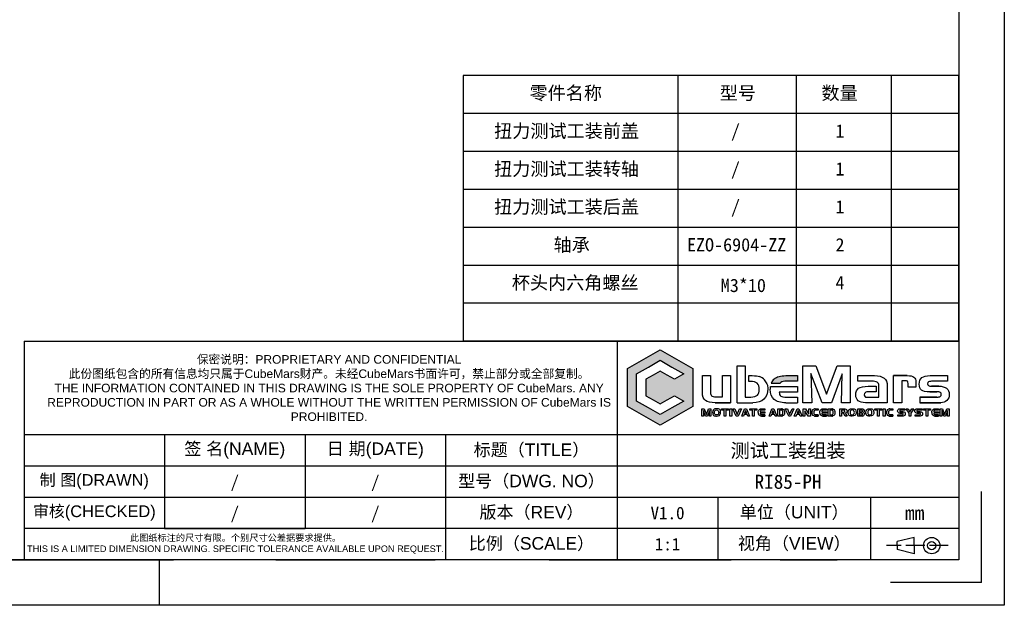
# Model space of a CAD drawing. Header units: inches. Extents: x 191 to 637, y -56 to 259.
# Tile 2 of 3: x 377 to 637, y -56 to 98. Entities that reach past the tile are written whole.
import ezdxf
from ezdxf.enums import TextEntityAlignment as Align

# ---------------------------------------------------------------- set-up
doc = ezdxf.new("R2010")
doc.units = ezdxf.units.IN
doc.linetypes.add('ACAD_ISO02W100', pattern=[15, 12, -3])
doc.layers.add('PDF_图层 1', color=7, linetype='Continuous')
doc.layers.add('尺寸', color=7, linetype='Continuous')
doc.styles.add('gb-s', font='gbeitc.shx', dxfattribs={"bigfont": 'gbcbig.shx'})
doc.styles.add('txt', font='txt.shx', dxfattribs={"bigfont": 'gbcbig.shx'})
doc.styles.add('宋体', font='txt')

# ---------------------------------------------------------------- blocks, each defined once
blk = doc.blocks.new('工程图外发客户模板')
at = {"linetype": 'ByBlock', "lineweight": -3, "true_color": 0x00aeef}
h = blk.add_hatch(color=140, dxfattribs=at)
h.dxf.hatch_style = 1
edge = h.paths.add_edge_path()
edge.add_spline(control_points=[(2070.61, 1510.03), (2069.96, 1510.03), (2069.46, 1509.88), (2069.13, 1509.59)], knot_values=[0, 0, 0, 0, 1, 1, 1, 1], degree=3, periodic=0)
edge.add_arc((2070.03, 1508.56), 1.37, 131.2988, 157.8409)
edge.add_line((2068.76, 1509.08), (2069.9, 1509.08))
edge.add_arc((2070.23, 1508.83), 0.41, 126.2094, 143.6474, ccw=False)
edge.add_spline(control_points=[(2069.99, 1509.16), (2070.12, 1509.26), (2070.38, 1509.31), (2070.75, 1509.31)], knot_values=[0, 0, 0, 0, 1, 1, 1, 1], degree=3, periodic=0)
edge.add_line((2070.75, 1509.31), (2072.14, 1509.31))
edge.add_line((2072.14, 1509.31), (2072.14, 1510.03))
edge.add_line((2072.14, 1510.03), (2070.61, 1510.03))
at = {"layer": 'PDF_图层 1', "linetype": 'ByBlock', "lineweight": -3, "true_color": 0x00aeef, "transparency": 33554559}
h = blk.add_hatch(color=140, dxfattribs=at)
h.paths.add_polyline_path([(2054.52, 1513.35), (2056.62, 1512.14), (2058.72, 1510.93), (2058.72, 1508.51), (2058.72, 1506.09), (2056.62, 1504.88), (2054.52, 1503.67), (2052.43, 1504.88), (2050.33, 1506.09), (2050.33, 1508.51), (2050.33, 1510.93), (2052.43, 1512.14)])
h.paths.add_polyline_path([(2054.52, 1511.99), (2056.03, 1511.12), (2057.54, 1510.25), (2056.35, 1509.56), (2055.44, 1510.09), (2054.52, 1510.62), (2053.61, 1510.09), (2052.7, 1509.56), (2052.7, 1508.51), (2052.7, 1507.45), (2053.61, 1506.92), (2054.52, 1506.4), (2055.44, 1506.92), (2056.35, 1507.45), (2057.54, 1506.77), (2056.03, 1505.9), (2054.52, 1505.03), (2053.02, 1505.9), (2051.51, 1506.77), (2051.51, 1508.51), (2051.51, 1510.25), (2053.02, 1511.12)], flags=16)
at = {"lineweight": -3}
for p, q in [((2098.61, 1633.7), (2098.61, 1480.61)), ((2092.78, 1627.86), (2092.78, 1486.44)), ((1973.04, 1514.43), (1973.04, 1486.44)), ((2049.04, 1514.43), (2049.04, 1486.44)), ((2092.84, 1502.43), (1973.04, 1502.43)), ((1991.04, 1502.43), (1991.04, 1490.43)), ((2009.04, 1502.43), (2009.04, 1490.43)), ((2027.04, 1502.43), (2027.04, 1486.44)), ((2092.78, 1498.43), (1973.04, 1498.43)), ((2095.69, 1483.52), (2095.69, 1495.19)), ((2092.78, 1494.43), (1973.04, 1494.43)), ((2061.91, 1494.43), (2061.91, 1486.44)), ((2081.49, 1494.43), (2081.49, 1486.44)), ((2092.78, 1491.18), (2092.78, 1486.44)), ((2092.78, 1490.43), (1973.04, 1490.43)), ((2087.08, 1489.31), (2084.9, 1488.79)), ((2084.9, 1488.26), (2084.9, 1488.79)), ((2087.08, 1488.26), (2087.08, 1489.31)), ((2084.9, 1488.26), (2084.9, 1487.74)), ((2087.08, 1487.21), (2084.9, 1487.74)), ((2087.08, 1488.26), (2087.08, 1487.21)), ((2092.78, 1486.44), (1887.93, 1486.44)), ((1990.36, 1486.44), (1990.36, 1480.61)), ((2095.69, 1483.52), (2084.03, 1483.52)), ((2098.61, 1480.61), (1882.1, 1480.61))]:
    blk.add_line(p, q, dxfattribs=at)
at = {"linetype": 'ByBlock', "lineweight": -3}
for p, q in [((2064.38, 1506.55), (2064.38, 1511.3)), ((2064.38, 1511.3), (2065.42, 1511.3)), ((2065.42, 1511.3), (2065.42, 1507.29)), ((2065.42, 1511.3), (2065.42, 1511.3)), ((2059.93, 1507.82), (2059.93, 1510.03)), ((2059.93, 1510.03), (2060.97, 1510.03)), ((2060.97, 1510.03), (2060.97, 1507.9)), ((2062.5, 1507.32), (2062.5, 1510.03)), ((2062.5, 1510.03), (2063.55, 1510.03)), ((2063.55, 1510.03), (2063.55, 1506.55)), ((2065.87, 1509.28), (2065.87, 1510.03)), ((2065.87, 1510.03), (2066.32, 1510.03)), ((2070.61, 1510.03), (2072.14, 1510.03)), ((2070.61, 1510.03), (2070.61, 1510.03)), ((2072.14, 1510.03), (2072.14, 1509.31)), ((2079.85, 1509.31), (2079.85, 1510.03)), ((2079.85, 1510.03), (2081.99, 1510.03)), ((2084.42, 1506.55), (2084.42, 1510.03)), ((2089.11, 1510.03), (2091.35, 1510.03)), ((2089.11, 1510.03), (2089.11, 1510.03)), ((2091.35, 1510.03), (2091.35, 1509.31)), ((2066.06, 1509.28), (2065.87, 1509.28)), ((2066.06, 1509.28), (2066.06, 1509.28)), ((2067.89, 1509.5), (2067.89, 1509.5)), ((2068.21, 1508.97), (2068.21, 1508.97)), ((2068.64, 1508.65), (2068.64, 1508.65)), ((2068.64, 1508.65), (2069.78, 1508.65)), ((2068.64, 1508.65), (2068.64, 1508.65)), ((2068.76, 1509.08), (2069.9, 1509.08)), ((2069.13, 1509.59), (2069.13, 1509.59)), ((2069.78, 1508.65), (2071.66, 1508.65)), ((2069.99, 1509.16), (2069.99, 1509.16)), ((2072.14, 1509.31), (2070.75, 1509.31)), ((2071.66, 1508.65), (2072.14, 1508.65)), ((2072.14, 1508.65), (2072.14, 1507.92)), ((2081.59, 1509.31), (2079.85, 1509.31)), ((2081.16, 1508.66), (2082.2, 1508.66)), ((2081.16, 1508.66), (2081.16, 1508.66)), ((2081.59, 1509.31), (2081.59, 1509.31)), ((2082.2, 1508.66), (2082.2, 1507.97)), ((2082.54, 1508.74), (2082.54, 1508.75)), ((2082.55, 1508.74), (2082.54, 1508.74)), ((2082.55, 1507.97), (2082.55, 1508.74)), ((2083.62, 1508.73), (2083.62, 1506.55)), ((2083.62, 1508.73), (2083.62, 1508.73)), ((2085.83, 1509.36), (2085.47, 1509.36)), ((2085.47, 1509.36), (2085.47, 1506.55)), ((2085.83, 1509.36), (2085.83, 1509.36)), ((2086.29, 1508.57), (2086.29, 1509.02)), ((2087.29, 1508.57), (2086.29, 1508.57)), ((2087.29, 1509.16), (2087.29, 1508.57)), ((2087.29, 1509.16), (2087.29, 1509.16)), ((2091.35, 1509.31), (2089.51, 1509.31)), ((2059.93, 1507.82), (2059.93, 1507.82)), ((2061.66, 1507.32), (2062.5, 1507.32)), ((2061.66, 1507.32), (2061.66, 1507.32)), ((2065.42, 1507.29), (2066.14, 1507.29)), ((2072.14, 1507.92), (2069.78, 1507.92)), ((2070.75, 1507.28), (2072.14, 1507.28)), ((2072.14, 1507.28), (2072.14, 1506.55)), ((2081.24, 1507.25), (2082.55, 1507.25)), ((2081.24, 1507.25), (2081.24, 1507.25)), ((2082.2, 1507.97), (2081.31, 1507.97)), ((2082.55, 1507.59), (2082.55, 1507.97)), ((2082.55, 1507.25), (2082.55, 1507.59)), ((2087.78, 1507.28), (2087.78, 1506.55)), ((2064.38, 1506.55), (2066.39, 1506.55)), ((2070.61, 1506.55), (2072.14, 1506.55)), ((2083.62, 1506.55), (2080.81, 1506.55)), ((2085.47, 1506.55), (2084.42, 1506.55)), ((2065.47, 1505.55), (2065.35, 1505.22)), ((2065.35, 1505.22), (2065.6, 1505.22)), ((2065.47, 1505.55), (2065.6, 1505.22)), ((2067.08, 1505.31), (2067.08, 1505.31)), ((2067.29, 1504.9), (2067.29, 1504.9)), ((2067.33, 1505.4), (2067.94, 1505.4)), ((2067.33, 1505.4), (2067.33, 1505.4)), ((2067.94, 1505.23), (2067.33, 1505.23)), ((2067.52, 1505.77), (2067.93, 1505.77)), ((2067.52, 1505.77), (2067.52, 1505.77)), ((2067.93, 1505.61), (2067.55, 1505.61)), ((2067.93, 1505.77), (2067.93, 1505.61)), ((2067.94, 1505.4), (2067.94, 1505.23)), ((2067.94, 1505.01), (2067.94, 1504.85)), ((2068.96, 1505.55), (2068.84, 1505.22)), ((2068.84, 1505.22), (2069.09, 1505.22)), ((2068.96, 1505.55), (2069.09, 1505.22)), ((2069.6, 1504.85), (2069.6, 1505.77)), ((2069.6, 1505.77), (2070.06, 1505.77)), ((2070.09, 1504.85), (2069.6, 1504.85)), ((2070.07, 1505.61), (2069.81, 1505.61)), ((2069.81, 1505.61), (2069.81, 1505.01)), ((2069.81, 1505.01), (2070.08, 1505.01)), ((2070.07, 1505.61), (2070.07, 1505.61)), ((2070.09, 1504.85), (2070.09, 1504.85)), ((2070.09, 1504.85), (2070.09, 1504.85)), ((2070.23, 1505.74), (2070.23, 1505.74)), ((2072.19, 1505.55), (2072.07, 1505.22)), ((2072.07, 1505.22), (2072.32, 1505.22)), ((2072.19, 1505.55), (2072.32, 1505.22)), ((2074.24, 1504.87), (2074.24, 1504.87)), ((2074.77, 1505.6), (2074.39, 1505.6)), ((2074.4, 1505.77), (2074.4, 1505.77)), ((2074.4, 1505.77), (2074.77, 1505.77)), ((2074.4, 1505.77), (2074.4, 1505.77)), ((2074.77, 1505.77), (2074.77, 1505.6)), ((2074.77, 1505.02), (2074.77, 1504.85)), ((2074.96, 1505.31), (2074.96, 1505.31)), ((2075.18, 1504.9), (2075.18, 1504.9)), ((2075.22, 1505.4), (2075.83, 1505.4)), ((2075.22, 1505.4), (2075.22, 1505.4)), ((2075.83, 1505.23), (2075.22, 1505.23)), ((2075.4, 1505.77), (2075.82, 1505.77)), ((2075.4, 1505.77), (2075.4, 1505.77)), ((2075.82, 1505.61), (2075.44, 1505.61)), ((2075.82, 1505.77), (2075.82, 1505.61)), ((2075.83, 1505.4), (2075.83, 1505.23)), ((2075.83, 1505.01), (2075.83, 1504.85)), ((2076.04, 1504.85), (2076.04, 1505.77)), ((2076.04, 1505.77), (2076.51, 1505.77)), ((2076.54, 1504.85), (2076.04, 1504.85)), ((2076.51, 1505.61), (2076.26, 1505.61)), ((2076.26, 1505.61), (2076.26, 1505.01)), ((2076.26, 1505.01), (2076.53, 1505.01)), ((2076.51, 1505.61), (2076.51, 1505.61)), ((2076.54, 1504.85), (2076.54, 1504.85)), ((2076.54, 1504.85), (2076.54, 1504.85)), ((2076.67, 1505.74), (2076.67, 1505.74)), ((2077.53, 1504.85), (2077.53, 1505.77)), ((2077.53, 1505.77), (2078.2, 1505.77)), ((2077.75, 1504.85), (2077.53, 1504.85)), ((2078.03, 1505.62), (2077.75, 1505.62)), ((2077.75, 1505.62), (2077.75, 1505.36)), ((2077.75, 1505.36), (2078.03, 1505.36)), ((2078, 1505.21), (2077.75, 1505.21)), ((2077.75, 1505.21), (2077.75, 1504.85)), ((2078.24, 1504.85), (2078, 1505.21)), ((2078.03, 1505.62), (2078.03, 1505.62)), ((2078.24, 1505.23), (2078.5, 1504.85)), ((2078.5, 1504.85), (2078.24, 1504.85)), ((2078.5, 1504.85), (2078.5, 1504.85)), ((2079.84, 1504.85), (2079.84, 1505.77)), ((2079.84, 1505.77), (2080.42, 1505.77)), ((2080.44, 1504.85), (2079.84, 1504.85)), ((2080.35, 1505.22), (2080.04, 1505.22)), ((2080.04, 1505.22), (2080.04, 1505.01)), ((2080.04, 1505.01), (2080.36, 1505.01)), ((2080.34, 1505.6), (2080.05, 1505.6)), ((2080.05, 1505.6), (2080.05, 1505.38)), ((2080.05, 1505.38), (2080.35, 1505.38)), ((2080.34, 1505.6), (2080.34, 1505.6)), ((2080.35, 1505.22), (2080.35, 1505.22)), ((2080.44, 1504.85), (2080.44, 1504.85)), ((2080.44, 1504.85), (2080.44, 1504.85)), ((2080.62, 1504.93), (2080.62, 1504.93)), ((2083.8, 1504.87), (2083.8, 1504.87)), ((2084.33, 1505.6), (2083.94, 1505.6)), ((2083.96, 1505.77), (2083.96, 1505.77)), ((2083.96, 1505.77), (2084.33, 1505.77)), ((2083.96, 1505.77), (2083.96, 1505.77)), ((2084.33, 1505.77), (2084.33, 1505.6)), ((2084.33, 1505.02), (2084.33, 1504.85)), ((2084.99, 1504.85), (2084.99, 1505.02)), ((2084.99, 1505.02), (2085.53, 1505.02)), ((2085.64, 1504.85), (2084.99, 1504.85)), ((2085.02, 1505.31), (2085.02, 1505.31)), ((2085.25, 1505.77), (2085.87, 1505.77)), ((2085.25, 1505.77), (2085.25, 1505.77)), ((2085.87, 1505.62), (2085.32, 1505.62)), ((2085.64, 1504.85), (2085.64, 1504.85)), ((2085.87, 1505.77), (2085.87, 1505.62)), ((2087.2, 1504.85), (2087.2, 1505.02)), ((2087.2, 1505.02), (2087.74, 1505.02)), ((2087.85, 1504.85), (2087.2, 1504.85)), ((2087.23, 1505.31), (2087.23, 1505.31)), ((2087.45, 1505.77), (2088.08, 1505.77)), ((2087.45, 1505.77), (2087.45, 1505.77)), ((2088.08, 1505.62), (2087.53, 1505.62)), ((2087.85, 1504.85), (2087.85, 1504.85)), ((2088.08, 1505.77), (2088.08, 1505.62)), ((2089.31, 1505.31), (2089.31, 1505.31)), ((2089.53, 1504.9), (2089.53, 1504.9)), ((2089.57, 1505.4), (2090.18, 1505.4)), ((2089.57, 1505.4), (2089.57, 1505.4)), ((2090.18, 1505.23), (2089.57, 1505.23)), ((2089.76, 1505.77), (2090.17, 1505.77)), ((2089.76, 1505.77), (2089.76, 1505.77)), ((2090.17, 1505.61), (2089.79, 1505.61)), ((2090.17, 1505.77), (2090.17, 1505.61)), ((2090.18, 1505.4), (2090.18, 1505.23)), ((2090.18, 1505.01), (2090.18, 1504.85))]:
    blk.add_line(p, q, dxfattribs=at)
at = {"color": 1, "linetype": 'ACAD_ISO02W100', "lineweight": -3, "ltscale": 0.2}
blk.add_line((2091.41, 1488.26), (2083.54, 1488.26), dxfattribs=at)
at = {"linetype": 'ByBlock', "lineweight": -3}
for points in [[(2054.52, 1513.35), (2056.62, 1512.14), (2058.72, 1510.93), (2058.72, 1508.51), (2058.72, 1506.09), (2056.62, 1504.88), (2054.52, 1503.67), (2052.43, 1504.88), (2050.33, 1506.09), (2050.33, 1508.51), (2050.33, 1510.93), (2052.43, 1512.14), (2054.52, 1513.35)], [(2054.52, 1511.99), (2056.03, 1511.12), (2057.54, 1510.25), (2056.35, 1509.56), (2055.44, 1510.09), (2054.52, 1510.62), (2053.61, 1510.09), (2052.7, 1509.56), (2052.7, 1508.51), (2052.7, 1507.45), (2053.61, 1506.92), (2054.52, 1506.4), (2055.44, 1506.92), (2056.35, 1507.45), (2057.54, 1506.77), (2056.03, 1505.9), (2054.52, 1505.03), (2053.02, 1505.9), (2051.51, 1506.77), (2051.51, 1508.51), (2051.51, 1510.25), (2053.02, 1511.12), (2054.52, 1511.99)], [(2072.8, 1511.3), (2074.46, 1511.3), (2075.84, 1507.65), (2077.21, 1511.3), (2078.87, 1511.3), (2078.87, 1506.55), (2077.76, 1506.55), (2077.85, 1510.25), (2076.47, 1506.55), (2075.27, 1506.55), (2073.84, 1510.28), (2073.95, 1506.55), (2072.8, 1506.55), (2072.8, 1511.3)], [(2084.42, 1510.03), (2086.18, 1510.03), (2084.42, 1510.03)], [(2089.28, 1508.68), (2090.23, 1508.68), (2089.28, 1508.68)], [(2087.78, 1507.28), (2089.98, 1507.28), (2087.78, 1507.28)], [(2089.98, 1507.96), (2089.08, 1507.96), (2089.98, 1507.96)], [(2063.55, 1506.55), (2061.58, 1506.55), (2063.55, 1506.55)], [(2090.48, 1506.55), (2087.78, 1506.55), (2090.48, 1506.55)], [(2061.03, 1504.85), (2060.83, 1504.85), (2060.83, 1505.56), (2060.57, 1504.85), (2060.34, 1504.85), (2060.07, 1505.57), (2060.07, 1504.85), (2059.88, 1504.85), (2059.88, 1505.77), (2060.18, 1505.77), (2060.45, 1505.05), (2060.71, 1505.77), (2061.03, 1505.77), (2061.03, 1504.85)], [(2063.29, 1505.62), (2062.95, 1505.62), (2062.95, 1504.85), (2062.74, 1504.85), (2062.74, 1505.62), (2062.4, 1505.62), (2062.4, 1505.77), (2063.29, 1505.77), (2063.29, 1505.62)], [(2063.71, 1504.85), (2063.47, 1504.85), (2063.47, 1505.77), (2063.71, 1505.77), (2063.71, 1504.85)], [(2064.94, 1505.77), (2064.5, 1504.85), (2064.27, 1504.85), (2063.84, 1505.77), (2064.09, 1505.77), (2064.39, 1505.07), (2064.69, 1505.77), (2064.94, 1505.77)], [(2065.98, 1504.85), (2065.75, 1504.85), (2065.67, 1505.06), (2065.29, 1505.06), (2065.2, 1504.85), (2064.98, 1504.85), (2065.35, 1505.77), (2065.58, 1505.77), (2065.98, 1504.85)], [(2066.93, 1505.62), (2066.59, 1505.62), (2066.59, 1504.85), (2066.37, 1504.85), (2066.37, 1505.62), (2066.03, 1505.62), (2066.03, 1505.77), (2066.93, 1505.77), (2066.93, 1505.62)], [(2067.94, 1504.85), (2067.49, 1504.85), (2067.94, 1504.85)], [(2067.53, 1505.01), (2067.94, 1505.01), (2067.53, 1505.01)], [(2069.47, 1504.85), (2069.24, 1504.85), (2069.16, 1505.06), (2068.78, 1505.06), (2068.69, 1504.85), (2068.47, 1504.85), (2068.84, 1505.77), (2069.07, 1505.77), (2069.47, 1504.85)], [(2071.67, 1505.77), (2071.22, 1504.85), (2070.99, 1504.85), (2070.56, 1505.77), (2070.82, 1505.77), (2071.11, 1505.07), (2071.42, 1505.77), (2071.67, 1505.77)], [(2072.7, 1504.85), (2072.47, 1504.85), (2072.39, 1505.06), (2072.01, 1505.06), (2071.93, 1504.85), (2071.7, 1504.85), (2072.08, 1505.77), (2072.3, 1505.77), (2072.7, 1504.85)], [(2073.79, 1504.85), (2073.49, 1504.85), (2073.05, 1505.53), (2073.05, 1504.85), (2072.83, 1504.85), (2072.83, 1505.77), (2073.13, 1505.77), (2073.56, 1505.08), (2073.56, 1505.77), (2073.79, 1505.77), (2073.79, 1504.85)], [(2074.77, 1504.85), (2074.37, 1504.85), (2074.77, 1504.85)], [(2074.4, 1505.02), (2074.77, 1505.02), (2074.4, 1505.02)], [(2075.83, 1504.85), (2075.38, 1504.85), (2075.83, 1504.85)], [(2075.42, 1505.01), (2075.83, 1505.01), (2075.42, 1505.01)], [(2080.68, 1505.54), (2080.68, 1505.53), (2080.68, 1505.54)], [(2082.93, 1505.62), (2082.58, 1505.62), (2082.58, 1504.85), (2082.37, 1504.85), (2082.37, 1505.62), (2082.03, 1505.62), (2082.03, 1505.77), (2082.93, 1505.77), (2082.93, 1505.62)], [(2083.34, 1504.85), (2083.1, 1504.85), (2083.1, 1505.77), (2083.34, 1505.77), (2083.34, 1504.85)], [(2084.33, 1504.85), (2083.92, 1504.85), (2084.33, 1504.85)], [(2083.96, 1505.02), (2084.33, 1505.02), (2083.96, 1505.02)], [(2085.5, 1505.24), (2085.23, 1505.24), (2085.5, 1505.24)], [(2085.33, 1505.4), (2085.63, 1505.4), (2085.33, 1505.4)], [(2087.04, 1505.77), (2086.63, 1505.24), (2086.63, 1504.85), (2086.42, 1504.85), (2086.42, 1505.24), (2086.02, 1505.77), (2086.28, 1505.77), (2086.52, 1505.41), (2086.77, 1505.77), (2087.04, 1505.77)], [(2087.7, 1505.24), (2087.43, 1505.24), (2087.7, 1505.24)], [(2087.54, 1505.4), (2087.84, 1505.4), (2087.54, 1505.4)], [(2089.17, 1505.62), (2088.83, 1505.62), (2088.83, 1504.85), (2088.61, 1504.85), (2088.61, 1505.62), (2088.27, 1505.62), (2088.27, 1505.77), (2089.17, 1505.77), (2089.17, 1505.62)], [(2090.18, 1504.85), (2089.73, 1504.85), (2090.18, 1504.85)], [(2089.77, 1505.01), (2090.18, 1505.01), (2089.77, 1505.01)], [(2091.55, 1504.85), (2091.35, 1504.85), (2091.35, 1505.56), (2091.09, 1504.85), (2090.85, 1504.85), (2090.59, 1505.57), (2090.59, 1504.85), (2090.39, 1504.85), (2090.39, 1505.77), (2090.7, 1505.77), (2090.97, 1505.05), (2091.23, 1505.77), (2091.55, 1505.77), (2091.55, 1504.85)]]:
    blk.add_lwpolyline(points, close=True, dxfattribs=at)
blk.add_lwpolyline([(2080.68, 1505.54, 0.038218), (2080.68, 1505.56), (2080.68, 1505.54, 0.038218)], format="xyb", close=True, dxfattribs=at)
at = {"lineweight": -3}
for radius in [1.05, 0.525]:
    blk.add_circle((2089.31, 1488.26), radius, dxfattribs=at)
at = {"linetype": 'ByBlock', "lineweight": -3}
for centre, radius, start, end in [((2066.81, 1508.55), 1.43, 41.315, 71.2325), ((2066.69, 1508.4), 1.63, 20.4996, 42.4078), ((2071.11, 1508.3), 2.5, 171.8695, 180.1971), ((2070.03, 1508.56), 1.37, 131.2988, 157.8409), ((2070.23, 1508.83), 0.41, 126.2094, 143.6474), ((2067.63, 1505.3), 0.552, 179.3507, 205.7141), ((2067.49, 1505.3), 0.447, 243.3823, 269.9707), ((2070.06, 1505.3), 0.47, 69.3181, 89.8524), ((2070.1, 1505.44), 0.59, 269.4959, 280.1649), ((2074.4, 1505.31), 0.466, 90.0685, 112.4968), ((2074.37, 1505.3), 0.45, 254.163, 269.961), ((2075.51, 1505.3), 0.552, 179.3507, 205.7141), ((2075.38, 1505.3), 0.447, 243.38, 269.9636), ((2076.51, 1505.3), 0.47, 69.3181, 89.8524), ((2076.54, 1505.44), 0.59, 269.4915, 280.1629), ((2080.45, 1505.1), 0.244, 269.0255, 315.2757), ((2080.46, 1505.1), 0.238, 313.6236, 1.005), ((2083.96, 1505.31), 0.466, 90.0687, 112.5057), ((2083.92, 1505.3), 0.45, 254.17, 269.9541), ((2085.22, 1505.56), 0.315, 230.4204, 270.8321), ((2087.43, 1505.56), 0.315, 230.4111, 270.8414), ((2089.87, 1505.3), 0.552, 179.3507, 205.7141), ((2089.73, 1505.3), 0.447, 243.38, 269.9636)]:
    blk.add_arc(centre, radius, start, end, dxfattribs=at)
at = {"layer": 'PDF_图层 1', "linetype": 'ByBlock', "lineweight": -3}
for points in [[(2066.32, 1510.03), (2066.72, 1510.03), (2067.04, 1509.99), (2067.27, 1509.91)], [(2081.99, 1510.03), (2082.53, 1510.03), (2082.94, 1509.92), (2083.21, 1509.71)], [(2086.18, 1510.03), (2086.59, 1510.03), (2086.87, 1509.97), (2087.04, 1509.84)], [(2087.04, 1509.84), (2087.21, 1509.71), (2087.29, 1509.48), (2087.29, 1509.16)], [(2087.71, 1508.94), (2087.71, 1509.32), (2087.83, 1509.59), (2088.05, 1509.77)], [(2088.05, 1509.77), (2088.28, 1509.94), (2088.63, 1510.03), (2089.11, 1510.03)], [(2066.96, 1509.05), (2066.78, 1509.2), (2066.48, 1509.28), (2066.06, 1509.28)], [(2067.22, 1508.27), (2067.22, 1508.63), (2067.13, 1508.89), (2066.96, 1509.05)], [(2068.21, 1508.97), (2068.28, 1508.78), (2068.32, 1508.56), (2068.32, 1508.33)], [(2070.75, 1509.31), (2070.38, 1509.31), (2070.12, 1509.26), (2069.99, 1509.16)], [(2079.95, 1508.41), (2080.19, 1508.58), (2080.6, 1508.66), (2081.16, 1508.66)], [(2082.33, 1509.19), (2082.19, 1509.27), (2081.95, 1509.31), (2081.59, 1509.31)], [(2082.54, 1508.75), (2082.54, 1508.96), (2082.47, 1509.1), (2082.33, 1509.19)], [(2083.21, 1509.71), (2083.48, 1509.49), (2083.62, 1509.16), (2083.62, 1508.73)], [(2086.21, 1509.3), (2086.15, 1509.34), (2086.03, 1509.36), (2085.83, 1509.36)], [(2086.29, 1509.02), (2086.29, 1509.16), (2086.26, 1509.25), (2086.21, 1509.3)], [(2087.99, 1508.17), (2087.81, 1508.32), (2087.71, 1508.57), (2087.71, 1508.94)], [(2088.92, 1509.24), (2088.83, 1509.19), (2088.79, 1509.11), (2088.79, 1508.99)], [(2088.79, 1508.99), (2088.79, 1508.88), (2088.83, 1508.8), (2088.9, 1508.75)], [(2088.9, 1508.75), (2088.98, 1508.7), (2089.11, 1508.68), (2089.28, 1508.68)], [(2089.51, 1509.31), (2089.21, 1509.31), (2089.01, 1509.28), (2088.92, 1509.24)], [(2090.23, 1508.68), (2090.66, 1508.68), (2090.99, 1508.59), (2091.22, 1508.41)], [(2060.32, 1506.85), (2060.06, 1507.05), (2059.93, 1507.38), (2059.93, 1507.82)], [(2060.97, 1507.9), (2060.97, 1507.67), (2061.02, 1507.51), (2061.11, 1507.43)], [(2061.11, 1507.43), (2061.2, 1507.36), (2061.39, 1507.32), (2061.66, 1507.32)], [(2066.14, 1507.29), (2066.54, 1507.29), (2066.82, 1507.37), (2066.98, 1507.52)], [(2066.98, 1507.52), (2067.14, 1507.66), (2067.22, 1507.91), (2067.22, 1508.27)], [(2068.32, 1508.33), (2068.32, 1507.77), (2068.15, 1507.34), (2067.81, 1507.02)], [(2069.12, 1506.99), (2068.79, 1507.28), (2068.62, 1507.72), (2068.62, 1508.29)], [(2069.78, 1507.92), (2069.79, 1507.67), (2069.85, 1507.5), (2069.98, 1507.41)], [(2069.98, 1507.41), (2070.1, 1507.32), (2070.35, 1507.28), (2070.75, 1507.28)], [(2079.59, 1507.55), (2079.59, 1507.95), (2079.71, 1508.23), (2079.95, 1508.41)], [(2079.9, 1506.81), (2079.69, 1506.99), (2079.59, 1507.23), (2079.59, 1507.55)], [(2080.81, 1507.88), (2080.71, 1507.82), (2080.67, 1507.72), (2080.67, 1507.58)], [(2080.67, 1507.58), (2080.67, 1507.46), (2080.71, 1507.37), (2080.78, 1507.32)], [(2080.78, 1507.32), (2080.85, 1507.27), (2081.01, 1507.25), (2081.24, 1507.25)], [(2081.31, 1507.97), (2081.07, 1507.97), (2080.9, 1507.94), (2080.81, 1507.88)], [(2089.08, 1507.96), (2088.54, 1507.96), (2088.18, 1508.03), (2087.99, 1508.17)], [(2090.41, 1507.87), (2090.32, 1507.93), (2090.17, 1507.96), (2089.98, 1507.96)], [(2089.98, 1507.28), (2090.18, 1507.28), (2090.32, 1507.3), (2090.41, 1507.36)], [(2090.54, 1507.61), (2090.54, 1507.73), (2090.5, 1507.82), (2090.41, 1507.87)], [(2090.41, 1507.36), (2090.5, 1507.41), (2090.54, 1507.5), (2090.54, 1507.61)], [(2091.22, 1508.41), (2091.44, 1508.23), (2091.56, 1507.97), (2091.56, 1507.64)], [(2091.56, 1507.64), (2091.56, 1507.32), (2091.46, 1507.05), (2091.26, 1506.85)], [(2061.58, 1506.55), (2061, 1506.55), (2060.58, 1506.65), (2060.32, 1506.85)], [(2067.81, 1507.02), (2067.47, 1506.71), (2067, 1506.55), (2066.39, 1506.55)], [(2070.61, 1506.55), (2069.96, 1506.55), (2069.46, 1506.7), (2069.12, 1506.99)], [(2080.81, 1506.55), (2080.42, 1506.55), (2080.11, 1506.64), (2079.9, 1506.81)], [(2091.26, 1506.85), (2091.05, 1506.65), (2090.79, 1506.55), (2090.48, 1506.55)], [(2067.08, 1505.31), (2067.08, 1505.4), (2067.09, 1505.48), (2067.13, 1505.55)], [(2067.13, 1505.55), (2067.17, 1505.63), (2067.22, 1505.69), (2067.29, 1505.72)], [(2067.29, 1504.9), (2067.22, 1504.93), (2067.17, 1504.99), (2067.13, 1505.06)], [(2067.29, 1505.72), (2067.33, 1505.74), (2067.36, 1505.75), (2067.4, 1505.76)], [(2067.35, 1505.48), (2067.34, 1505.46), (2067.33, 1505.43), (2067.33, 1505.4)], [(2067.33, 1505.23), (2067.33, 1505.2), (2067.34, 1505.18), (2067.35, 1505.15)], [(2067.39, 1505.55), (2067.37, 1505.52), (2067.36, 1505.5), (2067.35, 1505.48)], [(2067.35, 1505.15), (2067.35, 1505.13), (2067.37, 1505.11), (2067.39, 1505.09)], [(2067.46, 1505.6), (2067.44, 1505.59), (2067.42, 1505.57), (2067.39, 1505.55)], [(2067.39, 1505.09), (2067.41, 1505.06), (2067.43, 1505.04), (2067.45, 1505.03)], [(2067.4, 1505.76), (2067.43, 1505.77), (2067.47, 1505.77), (2067.52, 1505.77)], [(2067.45, 1505.03), (2067.48, 1505.02), (2067.5, 1505.01), (2067.53, 1505.01)], [(2067.55, 1505.61), (2067.51, 1505.61), (2067.49, 1505.6), (2067.46, 1505.6)], [(2070.21, 1505.51), (2070.18, 1505.58), (2070.13, 1505.61), (2070.07, 1505.61)], [(2070.08, 1505.01), (2070.14, 1505.01), (2070.19, 1505.04), (2070.22, 1505.1)], [(2070.4, 1505.02), (2070.35, 1504.93), (2070.29, 1504.88), (2070.2, 1504.86)], [(2070.25, 1505.3), (2070.25, 1505.38), (2070.24, 1505.45), (2070.21, 1505.51)], [(2070.22, 1505.1), (2070.24, 1505.16), (2070.25, 1505.22), (2070.25, 1505.3)], [(2070.23, 1505.74), (2070.3, 1505.72), (2070.36, 1505.66), (2070.4, 1505.57)], [(2070.4, 1505.57), (2070.44, 1505.49), (2070.46, 1505.4), (2070.46, 1505.3)], [(2070.46, 1505.3), (2070.46, 1505.19), (2070.44, 1505.1), (2070.4, 1505.02)], [(2074, 1505.3), (2074, 1505.4), (2074.02, 1505.49), (2074.05, 1505.57)], [(2074.06, 1505.03), (2074.02, 1505.11), (2074, 1505.2), (2074, 1505.3)], [(2074.05, 1505.57), (2074.09, 1505.65), (2074.15, 1505.71), (2074.23, 1505.74)], [(2074.24, 1504.87), (2074.17, 1504.89), (2074.1, 1504.95), (2074.06, 1505.03)], [(2074.25, 1505.5), (2074.23, 1505.44), (2074.22, 1505.37), (2074.22, 1505.29)], [(2074.22, 1505.29), (2074.22, 1505.22), (2074.23, 1505.16), (2074.26, 1505.11)], [(2074.39, 1505.6), (2074.33, 1505.6), (2074.28, 1505.56), (2074.25, 1505.5)], [(2074.26, 1505.11), (2074.29, 1505.05), (2074.34, 1505.02), (2074.4, 1505.02)], [(2074.96, 1505.31), (2074.96, 1505.4), (2074.98, 1505.48), (2075.01, 1505.55)], [(2075.01, 1505.55), (2075.05, 1505.63), (2075.11, 1505.69), (2075.18, 1505.72)], [(2075.18, 1504.9), (2075.11, 1504.93), (2075.05, 1504.99), (2075.02, 1505.06)], [(2075.18, 1505.72), (2075.21, 1505.74), (2075.25, 1505.75), (2075.28, 1505.76)], [(2075.23, 1505.48), (2075.22, 1505.46), (2075.22, 1505.43), (2075.22, 1505.4)], [(2075.22, 1505.23), (2075.22, 1505.2), (2075.22, 1505.18), (2075.23, 1505.15)], [(2075.28, 1505.55), (2075.26, 1505.52), (2075.24, 1505.5), (2075.23, 1505.48)], [(2075.23, 1505.15), (2075.24, 1505.13), (2075.25, 1505.11), (2075.27, 1505.09)], [(2075.27, 1505.09), (2075.29, 1505.06), (2075.32, 1505.04), (2075.34, 1505.03)], [(2075.28, 1505.76), (2075.32, 1505.77), (2075.36, 1505.77), (2075.4, 1505.77)], [(2075.35, 1505.6), (2075.33, 1505.59), (2075.3, 1505.57), (2075.28, 1505.55)], [(2075.34, 1505.03), (2075.36, 1505.02), (2075.39, 1505.01), (2075.42, 1505.01)], [(2075.44, 1505.61), (2075.4, 1505.61), (2075.37, 1505.6), (2075.35, 1505.6)], [(2076.66, 1505.51), (2076.63, 1505.58), (2076.58, 1505.61), (2076.51, 1505.61)], [(2076.53, 1505.01), (2076.59, 1505.01), (2076.63, 1505.04), (2076.66, 1505.1)], [(2076.84, 1505.02), (2076.8, 1504.93), (2076.73, 1504.88), (2076.65, 1504.86)], [(2076.7, 1505.3), (2076.7, 1505.38), (2076.69, 1505.45), (2076.66, 1505.51)], [(2076.66, 1505.1), (2076.69, 1505.16), (2076.7, 1505.22), (2076.7, 1505.3)], [(2076.67, 1505.74), (2076.75, 1505.72), (2076.81, 1505.66), (2076.85, 1505.57)], [(2076.91, 1505.3), (2076.91, 1505.19), (2076.89, 1505.1), (2076.84, 1505.02)], [(2076.85, 1505.57), (2076.89, 1505.49), (2076.91, 1505.4), (2076.91, 1505.3)], [(2078.16, 1505.58), (2078.12, 1505.61), (2078.08, 1505.62), (2078.03, 1505.62)], [(2078.03, 1505.36), (2078.07, 1505.36), (2078.11, 1505.37), (2078.14, 1505.39)], [(2078.14, 1505.39), (2078.18, 1505.41), (2078.2, 1505.44), (2078.2, 1505.48)], [(2078.2, 1505.48), (2078.2, 1505.53), (2078.19, 1505.56), (2078.16, 1505.58)], [(2078.2, 1505.77), (2078.28, 1505.77), (2078.34, 1505.74), (2078.39, 1505.69)], [(2078.41, 1505.31), (2078.36, 1505.27), (2078.31, 1505.24), (2078.24, 1505.23)], [(2078.39, 1505.69), (2078.44, 1505.63), (2078.47, 1505.56), (2078.47, 1505.48)], [(2078.47, 1505.48), (2078.47, 1505.41), (2078.45, 1505.36), (2078.41, 1505.31)], [(2078.62, 1505.33), (2078.62, 1505.47), (2078.66, 1505.58), (2078.74, 1505.66)], [(2078.75, 1504.94), (2078.66, 1505.02), (2078.62, 1505.15), (2078.62, 1505.33)], [(2078.74, 1505.66), (2078.83, 1505.75), (2078.96, 1505.79), (2079.13, 1505.79)], [(2079.13, 1504.84), (2078.96, 1504.84), (2078.84, 1504.87), (2078.75, 1504.94)], [(2078.91, 1505.53), (2078.87, 1505.48), (2078.85, 1505.41), (2078.85, 1505.32)], [(2078.85, 1505.32), (2078.85, 1505.22), (2078.87, 1505.15), (2078.9, 1505.1)], [(2078.9, 1505.1), (2078.94, 1505.03), (2079.02, 1505), (2079.14, 1505)], [(2079.12, 1505.63), (2079.03, 1505.63), (2078.96, 1505.59), (2078.91, 1505.53)], [(2079.34, 1505.54), (2079.29, 1505.6), (2079.22, 1505.63), (2079.12, 1505.63)], [(2079.13, 1505.79), (2079.32, 1505.79), (2079.45, 1505.75), (2079.53, 1505.67)], [(2079.49, 1504.93), (2079.41, 1504.87), (2079.29, 1504.84), (2079.13, 1504.84)], [(2079.14, 1505), (2079.24, 1505), (2079.31, 1505.03), (2079.35, 1505.1)], [(2079.4, 1505.32), (2079.4, 1505.41), (2079.38, 1505.48), (2079.34, 1505.54)], [(2079.35, 1505.1), (2079.38, 1505.15), (2079.4, 1505.22), (2079.4, 1505.32)], [(2079.63, 1505.31), (2079.63, 1505.14), (2079.59, 1505.01), (2079.49, 1504.93)], [(2079.53, 1505.67), (2079.6, 1505.59), (2079.63, 1505.47), (2079.63, 1505.31)], [(2080.41, 1505.57), (2080.39, 1505.59), (2080.37, 1505.6), (2080.34, 1505.6)], [(2080.35, 1505.38), (2080.38, 1505.38), (2080.4, 1505.39), (2080.42, 1505.41)], [(2080.43, 1505.19), (2080.41, 1505.21), (2080.38, 1505.22), (2080.35, 1505.22)], [(2080.36, 1505.01), (2080.39, 1505.01), (2080.41, 1505.02), (2080.43, 1505.04)], [(2080.44, 1505.48), (2080.44, 1505.52), (2080.43, 1505.54), (2080.41, 1505.57)], [(2080.42, 1505.77), (2080.49, 1505.77), (2080.54, 1505.75), (2080.59, 1505.71)], [(2080.42, 1505.41), (2080.43, 1505.43), (2080.44, 1505.46), (2080.44, 1505.48)], [(2080.45, 1505.11), (2080.45, 1505.14), (2080.45, 1505.17), (2080.43, 1505.19)], [(2080.43, 1505.04), (2080.45, 1505.06), (2080.45, 1505.08), (2080.45, 1505.11)], [(2080.64, 1505.4), (2080.62, 1505.36), (2080.59, 1505.33), (2080.54, 1505.31)], [(2080.54, 1505.31), (2080.59, 1505.29), (2080.62, 1505.27), (2080.65, 1505.23)], [(2080.59, 1505.71), (2080.64, 1505.68), (2080.67, 1505.62), (2080.68, 1505.56)], [(2080.68, 1505.53), (2080.68, 1505.48), (2080.67, 1505.44), (2080.64, 1505.4)], [(2080.65, 1505.23), (2080.68, 1505.19), (2080.69, 1505.15), (2080.69, 1505.1)], [(2080.88, 1505.33), (2080.88, 1505.47), (2080.92, 1505.58), (2081, 1505.66)], [(2081.01, 1504.94), (2080.92, 1505.02), (2080.88, 1505.15), (2080.88, 1505.33)], [(2081, 1505.66), (2081.08, 1505.75), (2081.21, 1505.79), (2081.39, 1505.79)], [(2081.39, 1504.84), (2081.22, 1504.84), (2081.09, 1504.87), (2081.01, 1504.94)], [(2081.17, 1505.53), (2081.13, 1505.48), (2081.11, 1505.41), (2081.11, 1505.32)], [(2081.11, 1505.32), (2081.11, 1505.22), (2081.12, 1505.15), (2081.16, 1505.1)], [(2081.16, 1505.1), (2081.2, 1505.03), (2081.28, 1505), (2081.4, 1505)], [(2081.38, 1505.63), (2081.29, 1505.63), (2081.22, 1505.59), (2081.17, 1505.53)], [(2081.59, 1505.54), (2081.55, 1505.6), (2081.47, 1505.63), (2081.38, 1505.63)], [(2081.39, 1505.79), (2081.58, 1505.79), (2081.71, 1505.75), (2081.79, 1505.67)], [(2081.74, 1504.93), (2081.66, 1504.87), (2081.55, 1504.84), (2081.39, 1504.84)], [(2081.4, 1505), (2081.5, 1505), (2081.57, 1505.03), (2081.61, 1505.1)], [(2081.66, 1505.32), (2081.66, 1505.41), (2081.64, 1505.48), (2081.59, 1505.54)], [(2081.61, 1505.1), (2081.64, 1505.15), (2081.66, 1505.22), (2081.66, 1505.32)], [(2081.89, 1505.31), (2081.89, 1505.14), (2081.84, 1505.01), (2081.74, 1504.93)], [(2081.79, 1505.67), (2081.86, 1505.59), (2081.89, 1505.47), (2081.89, 1505.31)], [(2083.55, 1505.3), (2083.55, 1505.4), (2083.57, 1505.49), (2083.61, 1505.57)], [(2083.62, 1505.03), (2083.57, 1505.11), (2083.55, 1505.2), (2083.55, 1505.3)], [(2083.61, 1505.57), (2083.65, 1505.65), (2083.71, 1505.71), (2083.78, 1505.74)], [(2083.8, 1504.87), (2083.72, 1504.89), (2083.66, 1504.95), (2083.62, 1505.03)], [(2083.81, 1505.5), (2083.79, 1505.44), (2083.78, 1505.37), (2083.78, 1505.29)], [(2083.78, 1505.29), (2083.78, 1505.22), (2083.79, 1505.16), (2083.82, 1505.11)], [(2083.94, 1505.6), (2083.88, 1505.6), (2083.84, 1505.56), (2083.81, 1505.5)], [(2083.82, 1505.11), (2083.85, 1505.05), (2083.9, 1505.02), (2083.96, 1505.02)], [(2084.93, 1505.5), (2084.93, 1505.58), (2084.96, 1505.65), (2085.02, 1505.7)], [(2085.02, 1505.31), (2084.96, 1505.36), (2084.93, 1505.42), (2084.93, 1505.5)], [(2085.02, 1505.7), (2085.08, 1505.75), (2085.15, 1505.77), (2085.25, 1505.77)], [(2085.24, 1505.59), (2085.22, 1505.56), (2085.21, 1505.54), (2085.21, 1505.51)], [(2085.21, 1505.51), (2085.21, 1505.48), (2085.22, 1505.45), (2085.24, 1505.43)], [(2085.32, 1505.62), (2085.29, 1505.62), (2085.27, 1505.61), (2085.24, 1505.59)], [(2085.24, 1505.43), (2085.27, 1505.41), (2085.3, 1505.4), (2085.33, 1505.4)], [(2085.66, 1505.12), (2085.66, 1505.2), (2085.61, 1505.24), (2085.5, 1505.24)], [(2085.53, 1505.02), (2085.57, 1505.02), (2085.6, 1505.03), (2085.62, 1505.04)], [(2085.62, 1505.04), (2085.65, 1505.06), (2085.66, 1505.09), (2085.66, 1505.12)], [(2085.63, 1505.4), (2085.72, 1505.4), (2085.8, 1505.38), (2085.85, 1505.33)], [(2085.85, 1504.94), (2085.79, 1504.88), (2085.73, 1504.85), (2085.64, 1504.85)], [(2085.85, 1505.33), (2085.9, 1505.28), (2085.93, 1505.22), (2085.93, 1505.14)], [(2085.93, 1505.14), (2085.93, 1505.06), (2085.9, 1504.99), (2085.85, 1504.94)], [(2087.14, 1505.5), (2087.14, 1505.58), (2087.17, 1505.65), (2087.23, 1505.7)], [(2087.23, 1505.31), (2087.17, 1505.36), (2087.14, 1505.42), (2087.14, 1505.5)], [(2087.23, 1505.7), (2087.28, 1505.75), (2087.36, 1505.77), (2087.45, 1505.77)], [(2087.45, 1505.59), (2087.43, 1505.56), (2087.41, 1505.54), (2087.41, 1505.51)], [(2087.41, 1505.51), (2087.41, 1505.48), (2087.43, 1505.45), (2087.45, 1505.43)], [(2087.53, 1505.62), (2087.5, 1505.62), (2087.48, 1505.61), (2087.45, 1505.59)], [(2087.45, 1505.43), (2087.48, 1505.41), (2087.5, 1505.4), (2087.54, 1505.4)], [(2087.87, 1505.12), (2087.87, 1505.2), (2087.82, 1505.24), (2087.7, 1505.24)], [(2087.74, 1505.02), (2087.77, 1505.02), (2087.8, 1505.03), (2087.83, 1505.04)], [(2087.83, 1505.04), (2087.86, 1505.06), (2087.87, 1505.09), (2087.87, 1505.12)], [(2087.84, 1505.4), (2087.93, 1505.4), (2088, 1505.38), (2088.06, 1505.33)], [(2088.06, 1504.94), (2088, 1504.88), (2087.93, 1504.85), (2087.85, 1504.85)], [(2088.06, 1505.33), (2088.11, 1505.28), (2088.14, 1505.22), (2088.14, 1505.14)], [(2088.14, 1505.14), (2088.14, 1505.06), (2088.11, 1504.99), (2088.06, 1504.94)], [(2089.31, 1505.31), (2089.31, 1505.4), (2089.33, 1505.48), (2089.37, 1505.55)], [(2089.37, 1505.55), (2089.41, 1505.63), (2089.46, 1505.69), (2089.53, 1505.72)], [(2089.53, 1504.9), (2089.46, 1504.93), (2089.41, 1504.99), (2089.37, 1505.06)], [(2089.53, 1505.72), (2089.57, 1505.74), (2089.6, 1505.75), (2089.64, 1505.76)], [(2089.58, 1505.48), (2089.58, 1505.46), (2089.57, 1505.43), (2089.57, 1505.4)], [(2089.57, 1505.23), (2089.57, 1505.2), (2089.58, 1505.18), (2089.58, 1505.15)], [(2089.63, 1505.55), (2089.61, 1505.52), (2089.59, 1505.5), (2089.58, 1505.48)], [(2089.58, 1505.15), (2089.59, 1505.13), (2089.61, 1505.11), (2089.63, 1505.09)], [(2089.7, 1505.6), (2089.68, 1505.59), (2089.65, 1505.57), (2089.63, 1505.55)], [(2089.63, 1505.09), (2089.65, 1505.06), (2089.67, 1505.04), (2089.69, 1505.03)], [(2089.64, 1505.76), (2089.67, 1505.77), (2089.71, 1505.77), (2089.76, 1505.77)], [(2089.69, 1505.03), (2089.71, 1505.02), (2089.74, 1505.01), (2089.77, 1505.01)], [(2089.79, 1505.61), (2089.75, 1505.61), (2089.72, 1505.6), (2089.7, 1505.6)]]:
    blk.add_open_spline(points, degree=3, dxfattribs=at)
at = {"layer": 'PDF_图层 1', "color": 0, "linetype": 'ByBlock', "lineweight": -3}
blk.add_open_spline([(2069.13, 1509.59), (2069.46, 1509.88), (2069.96, 1510.03), (2070.61, 1510.03)], degree=3, dxfattribs=at)
at = {"layer": 'PDF_图层 1', "linetype": 'ByBlock', "lineweight": -3}
for points in [[(2062.11, 1504.93), (2062.03, 1504.87), (2061.91, 1504.84), (2061.76, 1504.84), (2061.59, 1504.84), (2061.46, 1504.87), (2061.38, 1504.94), (2061.29, 1505.02), (2061.25, 1505.15), (2061.25, 1505.33), (2061.25, 1505.47), (2061.29, 1505.58), (2061.37, 1505.66), (2061.45, 1505.75), (2061.58, 1505.79), (2061.76, 1505.79), (2061.95, 1505.79), (2062.08, 1505.75), (2062.16, 1505.67), (2062.23, 1505.59), (2062.26, 1505.47), (2062.26, 1505.31), (2062.26, 1505.14), (2062.21, 1505.01), (2062.11, 1504.93)], [(2061.96, 1505.54), (2061.91, 1505.6), (2061.84, 1505.63), (2061.75, 1505.63), (2061.65, 1505.63), (2061.58, 1505.59), (2061.54, 1505.53), (2061.5, 1505.48), (2061.48, 1505.41), (2061.48, 1505.32), (2061.48, 1505.22), (2061.49, 1505.15), (2061.52, 1505.1), (2061.57, 1505.03), (2061.65, 1505), (2061.77, 1505), (2061.87, 1505), (2061.94, 1505.03), (2061.98, 1505.1), (2062.01, 1505.15), (2062.03, 1505.22), (2062.03, 1505.32), (2062.03, 1505.41), (2062, 1505.48), (2061.96, 1505.54)]]:
    blk.add_open_spline(points, degree=3, knots=[0, 0, 0, 0, 1, 1, 1, 2, 2, 2, 3, 3, 3, 4, 4, 4, 5, 5, 5, 6, 6, 6, 7, 7, 7, 8, 8, 8, 8], dxfattribs=at)
at = {"layer": '尺寸'}
for p, q in [((1973.04, 1514.43), (2092.78, 1514.43)), ((2092.78, 1502.43), (2092.78, 1498.43)), ((1991.04, 1498.43), (1991.04, 1494.43)), ((1991.04, 1494.43), (1991.04, 1490.43)), ((2061.91, 1494.43), (2049.04, 1494.43)), ((1991.04, 1490.43), (2009.04, 1490.43)), ((2049.04, 1490.43), (2049.04, 1486.44)), ((1963.02, 1486.44), (1977.6, 1486.44)), ((1977.6, 1486.44), (1992.18, 1486.44)), ((2005.3, 1486.44), (2025.71, 1486.44)), ((2040.29, 1486.44), (2063.62, 1486.44)), ((2055.33, 1486.44), (2062.62, 1486.44)), ((2069.91, 1486.44), (2077.2, 1486.44))]:
    blk.add_line(p, q, dxfattribs=at)
at = {"color": 0, "lineweight": 13, "attachment_point": 5, "style": '宋体'}
for s, insert, char_height, width in [('保密说明：{\\fArial|b0|i0|c134|p34;PROPRIETARY AND CONFIDENTIAL}\\P此份图纸包含的所有信息均只属于{\\fArial|b0|i0|c134|p34;CubeMars}财产。未经{\\fArial|b0|i0|c134|p34;CubeMars}书面许可，禁止部分或全部复制。{\\fArial|b0|i0|c134|p34;^JTHE INFORMATION CONTAINED IN THIS DRAWING IS THE SOLE PROPERTY OF CubeMars. ANY REPRODUCTION IN PART OR AS A WHOLE WITHOUT THE WRITTEN PERMISSION OF CubeMars IS PROHIBITED.}', (2012.12, 1508.43), 1.1, 73.8339), ('此图纸标注的尺寸有限。个别尺寸公差据要求提供。{\\fArial|b0|i0|c134|p34;\\PTHIS IS A LIMITED DIMENSION DRAWING. SPECIFIC TOLERANCE AVAILABLE UPON REQUEST.}', (2000.13, 1488.44), 0.84, 53.8097)]:
    blk.add_mtext(s, dxfattribs=dict(at, insert=insert, char_height=char_height, width=width))
at = {"lineweight": -3, "attachment_point": 5, "style": 'txt'}
for s, insert, char_height, width in [('{\\fSimSun|b0|i0|c134|p2;签\\fArial|b0|i0|c0|p34; \\fSimSun|b0|i0|c134|p2;名\\fArial|b0|i0|c0|p34;(NAME)}', (2000.04, 1500.43), 1.6, 18), ('{\\fSimSun|b0|i0|c134|p2;\\C0;日\\fArial|b0|i0|c0|p34; \\fSimSun|b0|i0|c134|p2;期\\fArial|b0|i0|c0|p34;(DATE)}', (2018.04, 1500.43), 1.6, 18), ('{\\fSimSun|b0|i0|c134|p2;\\C0;标题（\\fArial|b0|i0|c0|p34;TITLE\\fSimSun|b0|i0|c134|p2;）\\fArial|b0|i0|c0|p34; }', (2038.04, 1500.43), 1.6, 22), ('{\\fSimSun|b0|i0|c134|p2;\\C0;制\\fArial|b0|i0|c0|p34; \\fSimSun|b0|i0|c134|p2;图\\fArial|b0|i0|c0|p34;(DRAWN)}', (1982.04, 1496.44), 1.5, 18), ('{\\fSimSun|b0|i0|c134|p2;\\C0;型号（\\fArial|b0|i0|c0|p34;DWG. NO\\fSimSun|b0|i0|c134|p2;）\\fArial|b0|i0|c0|p34; }', (2038.04, 1496.43), 1.6, 22), ('{\\fSimSun|b0|i0|c134|p2;\\C0;审核\\fArial|b0|i0|c0|p34;(CHECKED)}', (1982.04, 1492.43), 1.5, 18), ('{\\fSimSun|b0|i0|c134|p2;\\C0;版本（\\fArial|b0|i0|c0|p34;REV\\fSimSun|b0|i0|c134|p2;）}', (2038.04, 1492.44), 1.6, 22), ('{\\fSimSun|b0|i0|c134|p2;\\C0;单位（\\fArial|b0|i0|c0|p34;UNIT\\fSimSun|b0|i0|c134|p2;）}', (2071.7, 1492.44), 1.6, 19.58), ('{\\fSimSun|b0|i0|c134|p2;\\C0;mm}', (2087.13, 1492.44), 1.8225, 11.29), ('{\\fSimSun|b0|i0|c134|p2;\\C0;比例（\\fArial|b0|i0|c0|p34;SCALE\\fSimSun|b0|i0|c134|p2;）}', (2038.04, 1488.44), 1.6, 22), ('{\\fSimSun|b0|i0|c134|p2;\\C0;视角（\\fArial|b0|i0|c0|p34;VIEW\\fSimSun|b0|i0|c134|p2;）}', (2071.7, 1488.44), 1.6, 19.58)]:
    blk.add_mtext(s, dxfattribs=dict(at, insert=insert, char_height=char_height, width=width))
at = {"layer": '尺寸', "style": '宋体'}
for tag, p in [('BT', (2070.91, 1500.43)), ('ZTRY', (2000.04, 1496.43)), ('ZTRQ', (2018.04, 1496.43)), ('XH', (2070.91, 1496.43)), ('SHRY', (2000.04, 1492.43)), ('SHRQ', (2018.04, 1492.43)), ('BB', (2055.47, 1492.43)), ('BL', (2055.47, 1488.44))]:
    blk.add_attdef(tag, text='', height=2, dxfattribs=at).set_placement(p, align=Align.MIDDLE_CENTER)

msp = doc.modelspace()

# ---------------------------------------------------------------- linework, layer by layer
for p, q in [((624.889, 83.441), (494.301, 83.441)), ((494.301, 83.441), (494.301, 13.441)), ((550.839, 83.441), (550.839, 13.441)), ((582.062, 83.441), (582.062, 13.441)), ((607.062, 83.441), (607.062, 13.441)), ((624.889, 13.441), (624.889, 83.441)), ((624.889, 73.441), (494.301, 73.441)), ((624.889, 63.441), (494.301, 63.441)), ((624.889, 53.441), (494.301, 53.441)), ((624.889, 43.441), (494.301, 43.441)), ((624.889, 33.441), (494.301, 33.441)), ((624.889, 23.441), (494.301, 23.441)), ((624.889, 13.441), (494.301, 13.441))]:
    msp.add_line(p, q)

# ---------------------------------------------------------------- block references
at = {"layer": '尺寸'}
ref = msp.add_blockref('工程图外发客户模板', (-3681.283, -3102.711), dxfattribs=dict(at, xscale=2.057633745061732, yscale=2.057633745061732, zscale=2.057633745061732))
ref.add_attrib('BT', '测试工装组装', dxfattribs={"height": 3.7037, "style": '宋体'}).set_placement((579.889, -15.371), align=Align.MIDDLE_CENTER)
ref.add_attrib('XH', 'RI85-PH', dxfattribs={"height": 3.7037, "style": '宋体'}).set_placement((579.889, -23.601), align=Align.MIDDLE_CENTER)
ref.add_attrib('BB', 'V1.0', dxfattribs={"height": 3.2922, "style": '宋体'}).set_placement((548.129, -31.832), align=Align.MIDDLE_CENTER)
ref.add_attrib('BL', '1:1', dxfattribs={"height": 3.2922, "style": '宋体'}).set_placement((548.129, -40.052), align=Align.MIDDLE_CENTER)
ref.add_attrib('ZTRY', '/', dxfattribs={"height": 3.292, "style": '宋体'}).set_placement((434.064, -23.596), align=Align.MIDDLE_CENTER)
ref.add_attrib('ZTRQ', '/', dxfattribs={"height": 3.292, "style": '宋体'}).set_placement((471.102, -23.596), align=Align.MIDDLE_CENTER)
ref.add_attrib('SHRY', '/', dxfattribs={"height": 3.292, "style": '宋体'}).set_placement((434.064, -31.827), align=Align.MIDDLE_CENTER)
ref.add_attrib('SHRQ', '/', dxfattribs={"height": 3.292, "style": '宋体'}).set_placement((471.102, -31.827), align=Align.MIDDLE_CENTER)

# ---------------------------------------------------------------- texts
at = {"char_height": 3.5, "attachment_point": 1, "style": 'gb-s'}
for s, width, heights, insert in [('{\\fSimSun|b0|i0|c134|p2;零件名称}', 25, [-4.615], (511.753, 80.612)), ('{\\fSimSun|b0|i0|c134|p2;型号}', 25, [-4.556], (561.87, 80.612)), ('{\\fSimSun|b0|i0|c134|p2;数量}', 25, [-4.615], (588.709, 80.612)), ('{\\fSimSun|b0|i0|c134|p2;扭力测试工装前盖}', 62.33682, [-4.634], (502.419, 70.612)), ('{\\fSimSun|b0|i0|c134|p2;/}', 25, [-4.263], (564.84, 70.612)), ('{\\fSimSun|b0|i0|c134|p2;1}', 25, [-3.5], (592.386, 70.612)), ('{\\fSimSun|b0|i0|c134|p2;扭力测试工装转轴}', 42.45772, [-4.654], (502.419, 60.612)), ('{\\fSimSun|b0|i0|c134|p2;/}', 25, [-4.263], (564.84, 60.612)), ('{\\fSimSun|b0|i0|c134|p2;1}', 25, [-3.5], (592.386, 60.612)), ('{\\fSimSun|b0|i0|c134|p2;扭力测试工装后盖}', 44.68669, [-4.634], (502.419, 50.612)), ('{\\fSimSun|b0|i0|c134|p2;/}', 25, [-4.263], (564.84, 50.612)), ('{\\fSimSun|b0|i0|c134|p2;1}', 25, [-3.5], (592.386, 50.612)), ('{\\fSimSun|b0|i0|c134|p2;轴承}', 25, [-4.634], (518.089, 40.612)), ('{\\fSimSun|b0|i0|c134|p2;EZO-6904-ZZ}', 25, [-3.5], (553.243, 40.612)), ('{\\fSimSun|b0|i0|c134|p2;2}', 25, [-3.5], (592.386, 40.612)), ('{\\fSimSun|b0|i0|c134|p2;杯头内六角螺丝}', 35.60705, [-4.634], (507.086, 30.612)), ('{\\fSimSun|b0|i0|c134|p2;M3*10}', 25, [-3.5], (562.153, 29.905)), ('{\\fSimSun|b0|i0|c134|p2;4}', 25, [-3.5], (592.386, 30.612))]:
    msp.add_mtext_dynamic_manual_height_columns(s, width=width, gutter_width=17.5, heights=heights, dxfattribs=dict(at, insert=insert))

doc.saveas('drawing.dxf')
